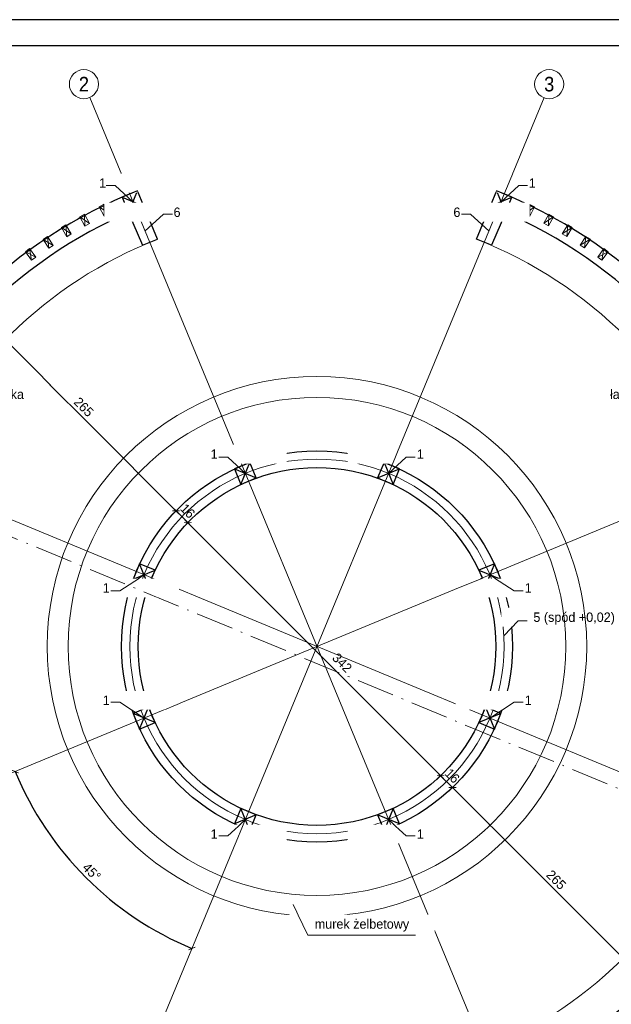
# Model space of a CAD drawing. Header units: millimetres. Extents: x 219841 to 236232, y -126388 to -112129.
# Tile 7 of 30: x 224902 to 225468, y -113070 to -112129. Entities that reach past the tile are written whole.
import ezdxf
from ezdxf.enums import TextEntityAlignment as Align
from ezdxf.lldxf.tags import DXFTag

# ---------------------------------------------------------------- set-up
doc = ezdxf.new("R2010")
doc.units = ezdxf.units.MM
doc.linetypes.add('ACAD_ISO10W100', pattern=[18.5, 12, -3, 0.5, -3])
for name, color, linetype, lineweight in [('A oś', 8, 'DASHDOT', 20), ('A-WIDOKOWA', 7, 'Continuous', 25), ('K_DREW_PRZEK', 4, 'Continuous', 30), ('K_WYMIARY', 8, 'Continuous', 5), ('Opis', 41, 'Continuous', 9), ('przekrojowa', 45, 'Continuous', 35), ('punktowa cienka', 12, 'ACAD_ISO10W100', 9), ('widokowa', 151, 'Continuous', 18), ('Wymiarowanie', 2, 'Continuous', 9)]:
    doc.layers.add(name, color=color, linetype=linetype, lineweight=lineweight)
doc.styles.add('AK_Arial', font='arial.ttf', dxfattribs={"width": 0.7})
doc.styles.add('Arial', font='GOTHIC.TTF')
doc.styles.add('ROMANS', font='GOTHIC.TTF')
doc.styles.get("Standard").update_dxf_attribs({"font": 'GOTHIC.TTF'})
tags = doc.linetypes.add('DASHDOT', pattern=[25.4, 12.7, -6.35, 0, -6.35]).pattern_tags.tags
tags[10:11] = [DXFTag(74, 4), DXFTag(75, 0), DXFTag(340, '0'), DXFTag(46, 1.0), DXFTag(50, 0.0), DXFTag(44, 0.0), DXFTag(45, 0.0)]
tags[8:9] = [DXFTag(74, 4), DXFTag(75, 0), DXFTag(340, '0'), DXFTag(46, 1.0), DXFTag(50, 0.0), DXFTag(44, 0.0), DXFTag(45, 0.0)]
tags[6:7] = [DXFTag(74, 4), DXFTag(75, 0), DXFTag(340, '0'), DXFTag(46, 1.0), DXFTag(50, 0.0), DXFTag(44, 0.0), DXFTag(45, 0.0)]
tags[4:5] = [DXFTag(74, 4), DXFTag(75, 0), DXFTag(340, '0'), DXFTag(46, 1.0), DXFTag(50, 0.0), DXFTag(44, 0.0), DXFTag(45, 0.0)]
tags = doc.linetypes.add('HIDDEN2', pattern=[4.762499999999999, 3.175, -1.5875]).pattern_tags.tags
tags[6:7] = [DXFTag(74, 4), DXFTag(75, 0), DXFTag(340, '0'), DXFTag(46, 1.0), DXFTag(50, 0.0), DXFTag(44, 0.0), DXFTag(45, 0.0)]
tags[4:5] = [DXFTag(74, 4), DXFTag(75, 0), DXFTag(340, '0'), DXFTag(46, 1.0), DXFTag(50, 0.0), DXFTag(44, 0.0), DXFTag(45, 0.0)]
doc.dimstyles.new('Radek 50 dokładny', dxfattribs={"dimtxt": 9, "dimasz": 5, "dimexe": 5, "dimexo": 5, "dimgap": 3, "dimtad": 1, "dimdec": 1, "dimrnd": 0.5, "dimlunit": 6, "dimtxsty": 'ROMANS', "dimblk": 'ARCHTICK', "dimcen": 5, "dimdle": 4, "dimclrd": 256, "dimclrt": 2, "dimadec": 0, "dimazin": 0, "dimtfac": 1, "dimtdec": 1, "dimtix": 1, "dimtmove": 1, "dimatfit": 0, "dimldrblk": 'DOTSMALL', "dimfxl": 10, "dimfxlon": 1, "dimarcsym": 0})

# ---------------------------------------------------------------- blocks, each defined once
blk = doc.blocks.new('$OS')
at = {"linetype": 'ByBlock'}
blk.add_circle((0, 5.820766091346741e-11), 75.00000000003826, dxfattribs=at)
at = {"linetype": 'ByBlock', "style": 'Arial', "width": 0.6200000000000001}
blk.add_attdef('NR', text='', height=75.00000000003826, dxfattribs=at).set_placement((0, 5.820766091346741e-11), align=Align.MIDDLE_CENTER)
blk = doc.blocks.new('_ArchTick')
at = {"layer": 'Wymiarowanie', "color": 0, "const_width": 0.15}
blk.add_lwpolyline([(-0.5, -0.5), (0.5, 0.5)], dxfattribs=at)
blk = doc.blocks.new('*D112')
at = {"layer": 'Defpoints', "color": 0}
for p in [(224718.8797977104, -112727.6078979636), (225654.8797977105, -112727.6078979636), (225654.8797977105, -113229.830495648)]:
    blk.add_point(p, dxfattribs=at)
at = {"layer": 'K_WYMIARY', "color": 0, "lineweight": -2}
for p, q in [((224718.8797977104, -113219.830495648), (224718.8797977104, -113234.830495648)), ((225654.8797977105, -113219.830495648), (225654.8797977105, -113234.830495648))]:
    blk.add_line(p, q, dxfattribs=at)
at = {"layer": 'K_WYMIARY', "lineweight": -2}
blk.add_line((224714.8797977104, -113229.830495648), (225658.8797977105, -113229.830495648), dxfattribs=at)
at = {"layer": 'K_WYMIARY', "lineweight": -2, "xscale": 5, "yscale": 5, "zscale": 5, "rotation": 180}
blk.add_blockref('_ArchTick', (224718.8797977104, -113229.830495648), dxfattribs=at)
at = {"layer": 'K_WYMIARY', "lineweight": -2, "xscale": 5, "yscale": 5, "zscale": 5}
blk.add_blockref('_ArchTick', (225654.8797977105, -113229.830495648), dxfattribs=at)
at = {"layer": 'K_WYMIARY', "color": 2, "insert": (225186.8797977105, -113222.1041190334), "char_height": 9, "attachment_point": 5, "style": 'ROMANS'}
blk.add_mtext('936', dxfattribs=at)
blk = doc.blocks.new('_DotSmall')
at = {"color": 0, "linetype": 'ByBlock', "const_width": 12.7}
blk.add_lwpolyline([(-1.5875, 0, 1), (1.5875, 0, 1)], format="xyb", close=True, dxfattribs=at)
blk = doc.blocks.new('zw$D3F2')
at = {"layer": 'widokowa'}
for points in [[(148.7815021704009, 444.6218873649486), (145.4818982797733, 435.2335362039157)], [(145.4818982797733, 435.2335362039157), (153.4623959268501, 443.0772124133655)], [(150.3996039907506, 433.5051753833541), (148.7815021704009, 444.6218873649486)], [(153.4623959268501, 443.0772124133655), (148.7815021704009, 444.6218873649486)], [(150.3996039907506, 433.5051753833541), (153.4623959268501, 443.0772124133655)], [(153.5155226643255, 442.6567096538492), (153.3052737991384, 442.6301465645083)], [(153.5155226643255, 442.6567096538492), (153.3052737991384, 442.6301465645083)], [(145.4818982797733, 435.2335362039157), (150.3996039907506, 433.5051753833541)], [(168.242082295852, 437.6818716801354), (164.4954126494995, 428.4506426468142)], [(164.4954126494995, 428.4506426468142), (172.7392858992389, 435.9003791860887)], [(169.2294331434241, 426.4854649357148), (168.242082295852, 437.6818716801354)], [(172.7392858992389, 435.9003791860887), (168.242082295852, 437.6818716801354)], [(169.2294331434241, 426.4854649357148), (172.7392858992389, 435.9003791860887)], [(164.4954126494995, 428.4506426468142), (169.2294331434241, 426.4854649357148)], [(187.3884132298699, 429.8477238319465), (183.1946827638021, 420.7736174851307)], [(183.1946827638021, 420.7736174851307), (191.9121848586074, 427.8559830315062)], [(187.9552663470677, 418.5981909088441), (187.3884132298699, 429.8477238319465)], [(191.9121848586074, 427.8559830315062), (187.3884132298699, 429.8477238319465)], [(187.9552663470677, 418.5981909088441), (191.9121848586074, 427.8559830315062)], [(183.1946827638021, 420.7736174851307), (187.9552663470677, 418.5981909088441)], [(206.0102461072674, 421.0928806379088), (201.5797030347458, 412.2024650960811)], [(201.5797030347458, 412.2024650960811), (210.5605808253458, 418.8908909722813)], [(206.1300328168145, 410.0004747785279), (206.0102461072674, 421.0928806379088)], [(210.5605808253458, 418.8908909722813), (206.0102461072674, 421.0928806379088)], [(206.1300328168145, 410.0004747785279), (210.5605808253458, 418.8908909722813)], [(201.5797030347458, 412.2024650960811), (206.1300328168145, 410.0004747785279)], [(224.5015192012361, 411.680727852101), (219.6239098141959, 402.9474393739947)], [(219.6239098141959, 402.9474393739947), (228.8681631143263, 409.2419255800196)], [(223.9905542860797, 400.5086321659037), (224.5015192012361, 411.680727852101)], [(223.9905542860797, 400.5086321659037), (228.8681631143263, 409.2419255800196)], [(228.8681631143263, 409.2419255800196), (224.5015192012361, 411.680727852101)], [(219.6239098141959, 402.9474393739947), (223.9905542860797, 400.5086321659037)], [(-255.3200152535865, 393.5672816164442), (-259.4430809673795, 390.6967003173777)], [(-249.5788427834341, 385.3211514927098), (-259.4430809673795, 390.6967003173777)], [(-259.4430809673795, 390.6967003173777), (-253.7019084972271, 382.4505701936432)], [(-253.7019084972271, 382.4505701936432), (-255.3200152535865, 393.5672816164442)], [(-249.5788427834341, 385.3211514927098), (-255.3200152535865, 393.5672816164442)], [(-276.0659009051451, 378.5570455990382), (-278.4295277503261, 376.9767831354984)], [(-272.416459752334, 381.7950034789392), (-276.5395254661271, 378.9244221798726)], [(-266.6752922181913, 373.5488727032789), (-276.5395254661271, 378.9244221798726)], [(-276.5395254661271, 378.9244221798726), (-270.7983579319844, 370.6782914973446)], [(-270.7983579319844, 370.6782914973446), (-272.416459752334, 381.7950034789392)], [(-266.6752922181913, 373.5488727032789), (-272.416459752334, 381.7950034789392)], [(-253.7019084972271, 382.4505701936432), (-249.5788427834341, 385.3211514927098)], [(-289.0127216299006, 369.445099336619), (-292.8989698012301, 366.3908278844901)], [(-286.5536142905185, 358.434640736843), (-289.0127216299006, 369.445099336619)], [(-282.6939242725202, 361.6991617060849), (-289.0127216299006, 369.445099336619)], [(-270.7983579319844, 370.6782914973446), (-266.6752922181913, 373.5488727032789)], [(-282.6939242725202, 361.6991617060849), (-292.8989698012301, 366.3908278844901)], [(-292.8989698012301, 366.3908278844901), (-286.5536142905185, 358.434640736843)], [(-286.5536142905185, 358.434640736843), (-282.6939242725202, 361.6991617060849)], [(-304.8719740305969, 356.3338849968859), (-308.7316641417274, 353.069364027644)], [(-298.5531816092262, 348.5879468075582), (-308.7316641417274, 353.069364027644)], [(-308.7316641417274, 353.069364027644), (-302.4128661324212, 345.3234215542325)], [(-302.4128661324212, 345.3234215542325), (-304.8719740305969, 356.3338849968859)], [(-298.5531816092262, 348.5879468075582), (-304.8719740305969, 356.3338849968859)], [(-302.4128661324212, 345.3234215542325), (-298.5531816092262, 348.5879468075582)], [(-320.4412877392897, 342.6184822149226), (-324.0641603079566, 339.1702710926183)], [(-313.5448649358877, 335.3727322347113), (-324.0641603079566, 339.1702710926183)], [(-324.0641603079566, 339.1702710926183), (-317.1677429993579, 331.9245253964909)], [(-317.1677429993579, 331.9245253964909), (-320.4412877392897, 342.6184822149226)], [(-313.5448649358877, 335.3727322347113), (-320.4412877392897, 342.6184822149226)], [(-317.1677429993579, 331.9245253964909), (-313.5448649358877, 335.3727322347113)]]:
    blk.add_lwpolyline(points, dxfattribs=at)
blk = doc.blocks.new('*D117')
at = {"layer": 'Defpoints', "color": 0}
for p in [(225404.2439872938, -112202.8443234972), (225711.6433721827, -112510.2437083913), (224662.1162232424, -112944.9720875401), (225011.7754471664, -112986.3944810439), (224969.5156081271, -113252.37147243)]:
    blk.add_point(p, dxfattribs=at)
at = {"layer": 'K_WYMIARY', "lineweight": -2}
blk.add_arc((225186.879797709, -112727.6078979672), 312.4612442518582, 202.499999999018, 247.4999999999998, dxfattribs=at)
at = {"layer": 'K_WYMIARY', "lineweight": -2, "xscale": 5, "yscale": 5, "zscale": 5}
for p, rotation in [((224898.2032494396, -112847.1816393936), 112.4999999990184), ((225067.3060562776, -113016.2844462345), 337.4999999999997)]:
    blk.add_blockref('_ArchTick', p, dxfattribs=dict(at, rotation=rotation))
at = {"layer": 'K_WYMIARY', "color": 2, "insert": (224971.3997063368, -112943.0879893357), "char_height": 9, "attachment_point": 5, "rotation": 314.99999999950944, "style": 'ROMANS'}
blk.add_mtext('45%%d', dxfattribs=at)
blk = doc.blocks.new('*D119')
at = {"layer": 'Defpoints', "color": 0}
for p in [(224867.2174758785, -112407.9455761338), (225054.6508296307, -112595.3789298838), (225052.0451670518, -112597.9845924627)]:
    blk.add_point(p, dxfattribs=at)
at = {"layer": 'K_WYMIARY', "lineweight": -2}
blk.add_line((224861.783386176, -112407.7228115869), (225054.8735941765, -112600.8130195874), dxfattribs=at)
at = {"layer": 'K_WYMIARY', "color": 0, "lineweight": -2}
for p, q in [((224864.6118133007, -112410.5512387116), (224861.0762793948, -112414.0867726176)), ((225052.0451670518, -112597.9845924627), (225048.5096331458, -112601.5201263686))]:
    blk.add_line(p, q, dxfattribs=at)
at = {"layer": 'K_WYMIARY', "lineweight": -2, "xscale": 5, "yscale": 5, "zscale": 5}
for p, rotation in [((224864.6118133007, -112410.5512387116), 135), ((225052.0451670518, -112597.9845924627), 315)]:
    blk.add_blockref('_ArchTick', p, dxfattribs=dict(at, rotation=rotation))
at = {"layer": 'K_WYMIARY', "color": 2, "insert": (224963.7918634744, -112498.804542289), "char_height": 9, "attachment_point": 5, "rotation": 315, "style": 'ROMANS'}
blk.add_mtext('265', dxfattribs=at)
blk = doc.blocks.new('*D120')
at = {"layer": 'Defpoints', "color": 0}
for p in [(225054.6508296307, -112595.3789298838), (225063.3588755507, -112609.2983009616), (225065.9645381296, -112606.6926383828)]:
    blk.add_point(p, dxfattribs=at)
at = {"layer": 'K_WYMIARY', "lineweight": -2}
for p, q in [((225052.0451670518, -112597.9845924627), (225048.5096331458, -112594.4490585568)), ((225052.0451670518, -112597.9845924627), (225063.3588755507, -112609.2983009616)), ((225063.3588755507, -112609.2983009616), (225066.8944094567, -112612.8338348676))]:
    blk.add_line(p, q, dxfattribs=at)
at = {"layer": 'K_WYMIARY', "color": 0, "lineweight": -2}
for p, q in [((225052.0451670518, -112597.9845924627), (225048.5096331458, -112601.5201263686)), ((225063.3588755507, -112609.2983009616), (225059.8233416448, -112612.8338348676))]:
    blk.add_line(p, q, dxfattribs=at)
at = {"layer": 'K_WYMIARY', "lineweight": -2, "xscale": 5, "yscale": 5, "zscale": 5}
for p, rotation in [((225052.0451670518, -112597.9845924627), 315), ((225063.3588755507, -112609.2983009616), 135)]:
    blk.add_blockref('_ArchTick', p, dxfattribs=dict(at, rotation=rotation))
at = {"layer": 'K_WYMIARY', "color": 2, "insert": (225063.1653945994, -112598.178073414), "char_height": 9, "attachment_point": 5, "rotation": 315, "style": 'ROMANS'}
blk.add_mtext('16', dxfattribs=at)
blk = doc.blocks.new('*D121')
at = {"layer": 'Defpoints', "color": 0}
for p in [(225065.9645381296, -112606.6926383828), (225307.7950572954, -112848.5231575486), (225305.1893947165, -112851.1288201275)]:
    blk.add_point(p, dxfattribs=at)
at = {"layer": 'K_WYMIARY', "color": 0, "lineweight": -2}
for p, q in [((225063.3588755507, -112609.2983009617), (225059.8233416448, -112612.8338348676)), ((225305.1893947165, -112851.1288201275), (225301.6538608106, -112854.6643540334))]:
    blk.add_line(p, q, dxfattribs=at)
at = {"layer": 'K_WYMIARY', "lineweight": -2}
blk.add_line((225060.530448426, -112606.4698738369), (225308.0178218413, -112853.9572472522), dxfattribs=at)
at = {"layer": 'K_WYMIARY', "lineweight": -2, "xscale": 5, "yscale": 5, "zscale": 5}
for p, rotation in [((225063.3588755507, -112609.2983009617), 135), ((225305.1893947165, -112851.1288201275), 315)]:
    blk.add_blockref('_ArchTick', p, dxfattribs=dict(at, rotation=rotation))
at = {"layer": 'K_WYMIARY', "color": 2, "insert": (225210.9222727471, -112743.2966805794), "char_height": 9, "attachment_point": 5, "rotation": 315, "style": 'ROMANS'}
blk.add_mtext('342', dxfattribs=at)
blk = doc.blocks.new('*D122')
at = {"layer": 'Defpoints', "color": 0}
for p in [(225307.7950572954, -112848.5231575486), (225319.1087657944, -112859.8368660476), (225316.5031032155, -112862.4425286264)]:
    blk.add_point(p, dxfattribs=at)
at = {"layer": 'K_WYMIARY', "lineweight": -2}
for p, q in [((225305.1893947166, -112851.1288201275), (225301.6538608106, -112847.5932862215)), ((225305.1893947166, -112851.1288201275), (225316.5031032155, -112862.4425286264)), ((225316.5031032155, -112862.4425286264), (225320.0386371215, -112865.9780625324))]:
    blk.add_line(p, q, dxfattribs=at)
at = {"layer": 'K_WYMIARY', "color": 0, "lineweight": -2}
for p, q in [((225305.1893947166, -112851.1288201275), (225301.6538608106, -112854.6643540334)), ((225316.5031032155, -112862.4425286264), (225312.9675693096, -112865.9780625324))]:
    blk.add_line(p, q, dxfattribs=at)
at = {"layer": 'K_WYMIARY', "lineweight": -2, "xscale": 5, "yscale": 5, "zscale": 5}
for p, rotation in [((225305.1893947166, -112851.1288201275), 315), ((225316.5031032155, -112862.4425286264), 135)]:
    blk.add_blockref('_ArchTick', p, dxfattribs=dict(at, rotation=rotation))
at = {"layer": 'K_WYMIARY', "color": 2, "insert": (225316.3096222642, -112851.3223010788), "char_height": 9, "attachment_point": 5, "rotation": 315, "style": 'ROMANS'}
blk.add_mtext('16', dxfattribs=at)
blk = doc.blocks.new('*D123')
at = {"layer": 'Defpoints', "color": 0}
for p in [(225319.1087657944, -112859.8368660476), (225512.148923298, -113041.5633023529), (225503.88640012, -113049.8258255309)]:
    blk.add_point(p, dxfattribs=at)
at = {"layer": 'K_WYMIARY', "lineweight": -2}
blk.add_line((225313.6746760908, -112859.6141015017), (225506.7148272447, -113052.6542526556), dxfattribs=at)
at = {"layer": 'K_WYMIARY', "color": 0, "lineweight": -2}
for p, q in [((225316.5031032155, -112862.4425286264), (225312.9675693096, -112865.9780625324)), ((225508.613389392, -113045.0988362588), (225500.3508662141, -113053.3613594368))]:
    blk.add_line(p, q, dxfattribs=at)
at = {"layer": 'K_WYMIARY', "lineweight": -2, "xscale": 5, "yscale": 5, "zscale": 5}
for p, rotation in [((225316.5031032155, -112862.4425286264), 135.0000000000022), ((225503.88640012, -113049.8258255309), 315.0000000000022)]:
    blk.add_blockref('_ArchTick', p, dxfattribs=dict(at, rotation=rotation))
at = {"layer": 'K_WYMIARY', "color": 2, "insert": (225415.6581249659, -112950.6708037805), "char_height": 9, "attachment_point": 5, "rotation": 315.0000000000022, "style": 'ROMANS'}
blk.add_mtext('265', dxfattribs=at)

msp = doc.modelspace()

# ---------------------------------------------------------------- linework, layer by layer
at = {"layer": 'A oś', "ltscale": 2}
for p, q in [((225404.2439872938, -113252.37147243), (224969.515608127, -112202.8443234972)), ((224969.5156081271, -113252.37147243), (225404.2439872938, -112202.8443234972)), ((224662.116223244, -112944.972087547), (225711.6433721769, -112510.2437083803)), ((224662.116223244, -112510.2437083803), (225711.6433721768, -112944.972087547))]:
    msp.add_line(p, q, dxfattribs=at)
msp.add_circle((225186.8797977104, -112727.6078979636), 179, dxfattribs=at)
at = {"layer": 'A-WIDOKOWA'}
msp.add_lwpolyline([(224287.4795358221, -113588.6022191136), (226337.4795358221, -113588.6022191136), (226337.4795358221, -112153.6022191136), (224287.4795358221, -112153.6022191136)], close=True, dxfattribs=at)
at = {"layer": 'Defpoints'}
msp.add_lwpolyline([(224262.4795358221, -113613.6022191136), (226362.4795358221, -113613.6022191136), (226362.4795358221, -112128.6022191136), (224262.4795358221, -112128.6022191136)], close=True, dxfattribs=at)
at = {"layer": 'K_DREW_PRZEK'}
for p, q in [((225006.5158500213, -112313.0758167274), (225015.1749876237, -112292.1708092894)), ((225358.5846077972, -112292.1708092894), (225367.2437453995, -112313.0758167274)), ((225000.3929151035, -112298.2937442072), (225021.2979225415, -112306.9528818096)), ((225352.4616728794, -112306.9528818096), (225373.3666803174, -112298.2937442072)), ((225107.9269595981, -112557.9038928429), (225128.8319670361, -112566.5630304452)), ((225114.0498945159, -112572.6859653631), (225122.7090321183, -112551.7809579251)), ((225244.9276283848, -112566.5630304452), (225265.8326358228, -112557.9038928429)), ((225251.0505633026, -112551.7809579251), (225259.7097009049, -112572.6859653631)), ((225025.8349301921, -112669.5600672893), (225017.1757925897, -112648.6550598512)), ((225356.5838028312, -112648.6550598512), (225347.9246652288, -112669.5600672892)), ((225011.0528576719, -112663.4371323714), (225031.95786511, -112654.7779947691)), ((225341.801730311, -112654.7779947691), (225362.706737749, -112663.4371323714)), ((225031.9578651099, -112800.4378011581), (225011.0528576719, -112791.7786635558)), ((225017.1757925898, -112806.5607360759), (225025.8349301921, -112785.6557286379)), ((225362.7067377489, -112791.7786635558), (225341.8017303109, -112800.4378011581)), ((225347.9246652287, -112785.6557286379), (225356.5838028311, -112806.560736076)), ((225122.7090321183, -112903.4348380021), (225114.0498945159, -112882.5298305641)), ((225259.709700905, -112882.5298305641), (225251.0505633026, -112903.4348380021)), ((225128.8319670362, -112888.6527654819), (225107.9269595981, -112897.3119030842)), ((225265.8326358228, -112897.3119030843), (225244.9276283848, -112888.6527654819))]:
    msp.add_line(p, q, dxfattribs=at)
for points in [[(225015.1749876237, -112292.1708092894), (225000.3929151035, -112298.2937442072), (225006.5158500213, -112313.0758167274), (225021.2979225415, -112306.9528818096)], [(225373.3666803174, -112298.2937442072), (225358.5846077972, -112292.1708092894), (225352.4616728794, -112306.9528818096), (225367.2437453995, -112313.0758167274)], [(225122.7090321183, -112551.7809579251), (225107.9269595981, -112557.9038928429), (225114.0498945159, -112572.6859653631), (225128.8319670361, -112566.5630304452)], [(225265.8326358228, -112557.9038928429), (225251.0505633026, -112551.7809579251), (225244.9276283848, -112566.5630304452), (225259.7097009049, -112572.6859653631)], [(225017.1757925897, -112648.6550598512), (225011.0528576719, -112663.4371323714), (225025.8349301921, -112669.5600672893), (225031.95786511, -112654.7779947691)], [(225362.706737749, -112663.4371323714), (225356.5838028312, -112648.6550598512), (225341.801730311, -112654.7779947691), (225347.9246652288, -112669.5600672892)], [(225011.0528576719, -112791.7786635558), (225017.1757925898, -112806.5607360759), (225031.9578651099, -112800.4378011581), (225025.8349301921, -112785.6557286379)], [(225356.5838028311, -112806.560736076), (225362.7067377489, -112791.7786635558), (225347.9246652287, -112785.6557286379), (225341.8017303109, -112800.4378011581)], [(225107.9269595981, -112897.3119030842), (225122.7090321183, -112903.4348380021), (225128.8319670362, -112888.6527654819), (225114.0498945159, -112882.5298305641)], [(225251.0505633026, -112903.4348380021), (225265.8326358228, -112897.3119030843), (225259.709700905, -112882.5298305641), (225244.9276283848, -112888.6527654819)]]:
    msp.add_lwpolyline(points, close=True, dxfattribs=at)
at = {"layer": 'K_DREW_PRZEK', "linetype": 'HIDDEN2', "ltscale": 2}
for points in [[(225006.515768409, -112313.0756741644), (225020.0818218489, -112344.2546213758), (225034.3122178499, -112338.3721877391), (225021.2978383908, -112306.9527331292)], [(225367.243827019, -112313.0756741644), (225353.6777735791, -112344.2546213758), (225339.4473775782, -112338.3721877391), (225352.4617570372, -112306.9527331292)]]:
    msp.add_lwpolyline(points, dxfattribs=at)
at = {"layer": 'K_DREW_PRZEK'}
for radius in [187, 171]:
    msp.add_circle((225186.8797977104, -112727.6078979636), radius, dxfattribs=at)
msp.add_arc((225186.879797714, -112727.6078979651), 452.0707909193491, 293.5139809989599, 338.513978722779, dxfattribs=at)

# ---------------------------------------------------------------- block references
at = {"layer": 'A oś', "ltscale": 2}
ref = msp.add_blockref('$OS', (224963.9553316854, -112190.2087289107), dxfattribs=dict(at, xscale=0.1856868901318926, yscale=0.1856868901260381, zscale=0.185686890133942, rotation=359.9939558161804))
ref.add_attrib('NR', '2', dxfattribs={"layer": '0', "color": 1, "linetype": 'ByBlock', "ltscale": 2, "height": 13.92651676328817, "style": 'AK_Arial', "width": 0.9}).set_placement((224963.9553316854, -112190.2087289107), align=Align.MIDDLE_CENTER)
ref = msp.add_blockref('$OS', (225409.0161635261, -112190.2087289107), dxfattribs=dict(at, xscale=0.1856868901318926, yscale=0.1856868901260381, zscale=0.185686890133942, rotation=359.9939558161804))
ref.add_attrib('NR', '3', dxfattribs={"layer": '0', "color": 1, "linetype": 'ByBlock', "ltscale": 2, "height": 13.92651676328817, "style": 'AK_Arial', "width": 0.9}).set_placement((225409.0161635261, -112190.2087289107), align=Align.MIDDLE_CENTER)

# ---------------------------------------------------------------- dimensions: what is measured, and where the dimension line sits
at = {"layer": 'K_WYMIARY'}
for base, p1, p2, picture, middle in [((225063.3588755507, -112609.2983009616), (225054.6508296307, -112595.3789298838), (225065.9645381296, -112606.6926383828), '*D120', (225063.1653945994, -112598.178073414)), ((225316.5031032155, -112862.4425286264), (225307.7950572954, -112848.5231575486), (225319.1087657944, -112859.8368660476), '*D122', (225316.3096222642, -112851.3223010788))]:
    dim = msp.add_linear_dim(base=base, p1=p1, p2=p2, angle=315.0000000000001, dimstyle='Radek 50 dokładny', dxfattribs=at)
    dim.commit()
    dim.dimension.update_dxf_attribs({"geometry": picture, "text_midpoint": middle})
dim = msp.add_linear_dim(base=(225305.1893947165, -112851.1288201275), p1=(225065.9645381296, -112606.6926383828), p2=(225307.7950572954, -112848.5231575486), angle=315.0000000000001, dimstyle='Radek 50 dokładny', dxfattribs=at)
dim.commit()
dim.dimension.update_dxf_attribs({"geometry": '*D121', "text_midpoint": (225205.4588994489, -112748.7600538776), "dimtype": 160})

# ---------------------------------------------------------------- next in the draw order: texts
at = {"layer": 'Opis', "char_height": 9, "width": 130.1047950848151, "attachment_point": 5, "bg_fill": 2}
for s, insert in [('\\pxb0.555556,qc,t0;1', (224981.8427561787, -112284.7863337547)), ('\\pxb0.555556,qc,t0;1', (225392.8092383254, -112284.7863337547)), ('\\pxb0.555556,qc,t0;1', (225088.4690023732, -112543.8105296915)), ('\\pxb0.555556,qc,t0;1', (225285.7760634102, -112543.8105296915)), ('\\pxb0.555556,qc,t0;1', (224985.2435365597, -112671.7030914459)), ('\\pxb0.555556,qc,t0;1', (225389.0015292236, -112671.7030914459)), ('\\pxb0.555556,qc,t0;5{\\fCentury Gothic|b0|i0|c238|p34; (spód +0,02)', (225432.8612862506, -112701.0204430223)), ('\\pxb0.555556,qc,t0;1', (224985.2435365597, -112779.0472246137)), ('\\pxb0.555556,qc,t0;1', (225389.0015292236, -112779.0472246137)), ('\\pxb0.555556,qc,t0;1', (225088.4690023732, -112906.9397863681)), ('\\pxb0.555556,qc,t0;1', (225285.7760634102, -112906.9397863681))]:
    msp.add_mtext(s, dxfattribs=dict(at, insert=insert))

# ---------------------------------------------------------------- next in the draw order: linework, layer by layer
at = {"layer": 'A oś', "ltscale": 2}
for p, q in [((224969.5156081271, -113252.37147243), (225404.2439872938, -112202.8443234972)), ((224662.1162232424, -112944.9720875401), (225711.6433721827, -112510.2437083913))]:
    msp.add_line(p, q, dxfattribs=at)
at = {"layer": 'K_DREW_PRZEK'}
msp.add_arc((225186.879797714, -112727.6078979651), 468.0707909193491, 246.5206854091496, 338.4793145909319, dxfattribs=at)
at = {"layer": 'Opis'}
for points in [[(225010.8454188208, -112302.6233130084), (224993.9480806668, -112286.9591388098), (224985.3470705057, -112286.9591388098)], [(225362.9141765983, -112302.6233130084), (225379.8115147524, -112286.9591388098), (225388.4125249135, -112286.9591388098)], [(225118.3794633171, -112562.2334616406), (225101.4821251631, -112546.569287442), (225092.881115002, -112546.569287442)], [(225255.3801321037, -112562.2334616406), (225272.2774702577, -112546.569287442), (225280.8784804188, -112546.569287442)], [(225021.5053613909, -112659.1075635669), (224998.2566593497, -112674.4618491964), (224989.6556491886, -112674.4618491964)], [(225352.25423403, -112659.1075635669), (225375.5029360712, -112674.4618491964), (225384.1039462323, -112674.4618491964)], [(225365.7411266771, -112717.3578430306), (225379.4356930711, -112703.1932480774), (225388.0367032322, -112703.1932480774)], [(225021.5053613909, -112796.1082323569), (224998.2566593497, -112780.7539467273), (224989.6556491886, -112780.7539467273)], [(225352.25423403, -112796.1082323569), (225375.5029360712, -112780.7539467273), (225384.1039462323, -112780.7539467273)], [(225118.3794633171, -112892.9823342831), (225101.4821251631, -112908.6465084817), (225092.881115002, -112908.6465084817)], [(225255.3801321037, -112892.9823342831), (225272.2774702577, -112908.6465084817), (225280.8784804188, -112908.6465084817)]]:
    msp.add_lwpolyline(points, dxfattribs=at)
at = {"layer": 'punktowa cienka', "ltscale": 3}
msp.add_line((224610.9271312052, -112505.3604022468), (225751.2925451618, -112977.7152227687), dxfattribs=at)
at = {"layer": 'widokowa'}
for points in [[(225015.1749876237, -112292.1708092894), (225034.3122889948, -112338.3723418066)], [(225358.5846077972, -112292.1708092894), (225339.447306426, -112338.3723418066)]]:
    msp.add_lwpolyline(points, dxfattribs=at)
for radius in [258, 238]:
    msp.add_circle((225186.879797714, -112727.6078979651), radius, dxfattribs=at)
for radius, start, end in [(468.0683710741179, 111.5206803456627, 203.4793196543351), (468.0683710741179, 21.52068034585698, 68.4793196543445), (418.0683710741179, 111.4035424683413, 203.596457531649), (418.0683710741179, 21.40354246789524, 68.59645753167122), (418.0683710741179, 246.4035424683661, 338.5964575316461), (468.0683710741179, 246.5206803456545, 338.4793196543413)]:
    msp.add_arc((225186.8797977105, -112727.6078979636), radius, start, end, dxfattribs=at)

# ---------------------------------------------------------------- next in the draw order: block references
at = {"layer": 'przekrojowa', "rotation": 352.7797670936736}
msp.add_blockref('zw$D3F2', (225186.879797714, -112727.6078979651), dxfattribs=at)

# ---------------------------------------------------------------- next in the draw order: dimensions: what is measured, and where the dimension line sits
at = {"layer": 'K_WYMIARY'}
dim = msp.add_linear_dim(base=(225654.8797977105, -113229.830495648), p1=(224718.8797977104, -112727.6078979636), p2=(225654.8797977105, -112727.6078979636), dimstyle='Radek 50 dokładny', dxfattribs=at)
dim.commit()
dim.dimension.update_dxf_attribs({"geometry": '*D112', "text_midpoint": (225186.8797977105, -113222.1041190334)})
dim = msp.add_linear_dim(base=(225503.88640012, -113049.8258255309), p1=(225319.1087657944, -112859.8368660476), p2=(225512.148923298, -113041.5633023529), angle=315.0000000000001, dimstyle='Radek 50 dokładny', dxfattribs=at)
dim.commit()
dim.dimension.update_dxf_attribs({"geometry": '*D123', "text_midpoint": (225415.6581249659, -112950.6708037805)})

# ---------------------------------------------------------------- next in the draw order: texts
at = {"layer": 'Opis', "char_height": 9, "width": 130.1047950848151, "attachment_point": 5, "bg_fill": 2}
for insert in [(224891.2042358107, -112486.6759108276), (225482.5553596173, -112486.6759108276)]:
    msp.add_mtext('\\pxb0.555556,qc,t0;ławka', dxfattribs=dict(at, insert=insert))

# ---------------------------------------------------------------- next in the draw order: linework, layer by layer
at = {"layer": 'K_DREW_PRZEK'}
for radius, start, end in [(468.0707909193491, 111.520680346, 203.4793145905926), (468.0707909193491, 21.52068540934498, 68.47931459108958), (452.0707909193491, 111.4860212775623, 203.5139787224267), (452.0707909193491, 21.48602127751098, 68.51397872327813)]:
    msp.add_arc((225186.879797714, -112727.6078979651), radius, start, end, dxfattribs=at)

# ---------------------------------------------------------------- next in the draw order: dimensions: what is measured, and where the dimension line sits
at = {"layer": 'K_WYMIARY'}
dim = msp.add_angular_dim_2l(base=(225011.7754471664, -112986.3944810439), line1=((224662.1162232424, -112944.9720875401), (225711.6433721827, -112510.2437083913)), line2=((224969.5156081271, -113252.37147243), (225404.2439872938, -112202.8443234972)), dimstyle='Radek 50 dokładny', dxfattribs=at)
dim.commit()
dim.dimension.update_dxf_attribs({"geometry": '*D117', "text_midpoint": (224971.3997063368, -112943.0879893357)})
dim = msp.add_linear_dim(base=(225052.0451670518, -112597.9845924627), p1=(224867.2174758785, -112407.9455761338), p2=(225054.6508296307, -112595.3789298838), angle=315.0000000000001, dimstyle='Radek 50 dokładny', dxfattribs=at)
dim.commit()
dim.dimension.update_dxf_attribs({"geometry": '*D119', "text_midpoint": (224963.7918634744, -112498.804542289)})

# ---------------------------------------------------------------- next in the draw order: texts
at = {"layer": 'Opis', "char_height": 9, "width": 130.1047950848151, "attachment_point": 5, "bg_fill": 2}
for s, insert in [('\\pxb0.555556,qc,t0;6', (225053.0387981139, -112312.6872654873)), ('\\pxb0.555556,qc,t0;6', (225320.7207973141, -112312.6872654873)), ('\\pxb0.555556,qc,t0;murek żelbetowy', (225229.8836655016, -112994.2596591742))]:
    msp.add_mtext(s, dxfattribs=dict(at, insert=insert))

# ---------------------------------------------------------------- next in the draw order: linework, layer by layer
at = {"layer": 'Opis'}
for points in [[(225022.2287462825, -112330.7332988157), (225040.0410745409, -112314.3939876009), (225048.642084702, -112314.3939876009)], [(225351.5308491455, -112330.7332988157), (225333.7185208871, -112314.3939876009), (225325.117510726, -112314.3939876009)], [(225164.253713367, -112974.1261093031), (225178.1637329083, -113003.5645750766), (225280.9698255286, -113003.5645750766)]]:
    msp.add_lwpolyline(points, dxfattribs=at)

doc.saveas('drawing.dxf')
